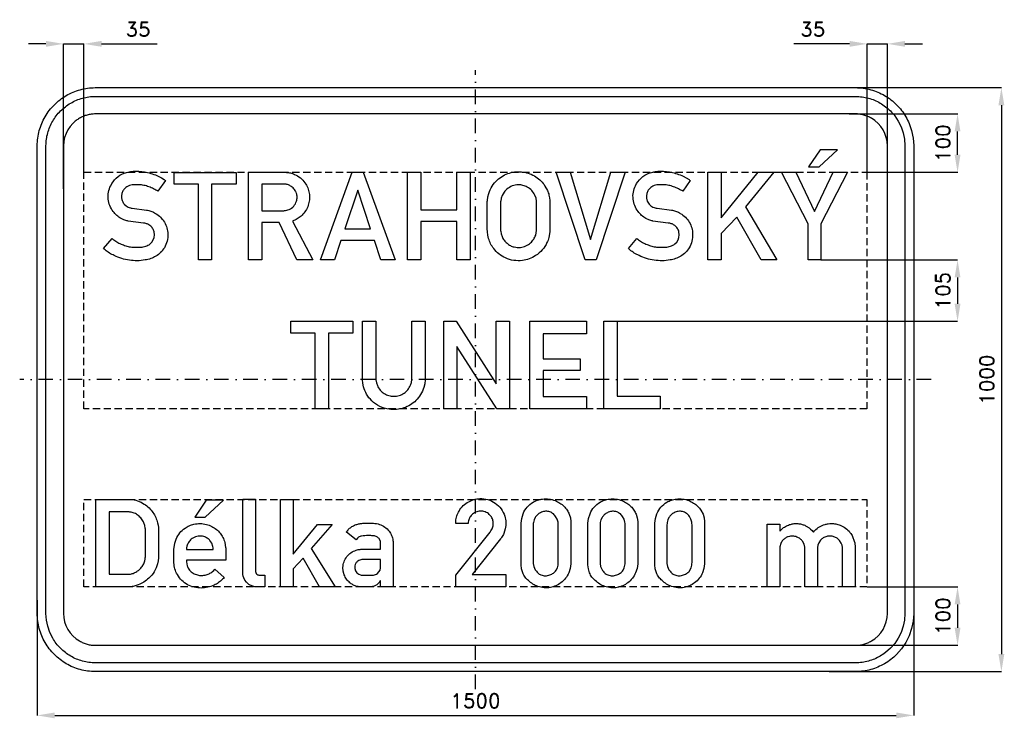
# Model space of a CAD drawing. Header units: millimetres. Extents: x -780 to 905, y -580 to 616.
import ezdxf

# ---------------------------------------------------------------- set-up
doc = ezdxf.new("R2010")
doc.units = ezdxf.units.MM
doc.header["$LTSCALE"] = 5
doc.linetypes.add('ČERCHOVANÁX2', pattern=[2, 1, -0.5, 0, -0.5])
doc.linetypes.add('ČÁRKOVANÁX2', pattern=[1.5, 1, -0.5])
doc.layers.add('Kóty', color=2, linetype='Continuous')
doc.layers.add('Značka', color=7, linetype='Continuous')
doc.styles.get("Standard").update_dxf_attribs({"font": 'romand.shx', "height": 25})
doc.dimstyles.get("Standard").update_dxf_attribs({"dimtxt": 25, "dimasz": 30, "dimexe": 0.18, "dimexo": 0.0625, "dimgap": 12.5, "dimtad": 1, "dimdec": 0, "dimzin": 0, "dimdsep": 46, "dimtxsty": 'Standard', "dimcen": 0.09, "dimadec": 0, "dimazin": 0, "dimtfac": 1, "dimtdec": 0, "dimtofl": 0, "dimtmove": 0, "dimatfit": 3, "dimfxl": 1, "dimtolj": 1, "dimtzin": 0, "dimarcsym": 0})

# ---------------------------------------------------------------- blocks, each defined once
blk = doc.blocks.new('*D2')
at = {"layer": 'Defpoints', "color": 0, "transparency": 16777216}
for p in [(639.4, 455), (825, 455), (670, 355)]:
    blk.add_point(p, dxfattribs=at)
at = {"layer": 'Kóty', "color": 0, "lineweight": -2, "transparency": 16777216}
for p, q in [((639.4, 455), (825.2, 455)), ((825, 385), (825, 425)), ((670.1, 355), (825.2, 355))]:
    blk.add_line(p, q, dxfattribs=at)
at = {"layer": 'Kóty', "color": 0, "transparency": 16777216}
for points in [[(820, 425), (830, 425), (825, 455)], [(820, 385), (830, 385), (825, 355)]]:
    blk.add_solid(points, dxfattribs=at)
at = {"layer": 'Kóty', "color": 0, "transparency": 16777216, "insert": (800, 405), "char_height": 25, "attachment_point": 5, "rotation": 90}
blk.add_mtext('\\A1;100', dxfattribs=at)
blk = doc.blocks.new('*D3')
at = {"layer": 'Defpoints', "color": 0, "transparency": 16777216}
for p in [(670, -355), (604.3, -455), (825, -455)]:
    blk.add_point(p, dxfattribs=at)
at = {"layer": 'Kóty', "color": 0, "lineweight": -2, "transparency": 16777216}
for p, q in [((670.1, -355), (825.2, -355)), ((825, -385), (825, -425)), ((604.4, -455), (825.2, -455))]:
    blk.add_line(p, q, dxfattribs=at)
at = {"layer": 'Kóty', "color": 0, "transparency": 16777216}
for points in [[(820, -385), (830, -385), (825, -355)], [(820, -425), (830, -425), (825, -455)]]:
    blk.add_solid(points, dxfattribs=at)
at = {"layer": 'Kóty', "color": 0, "transparency": 16777216, "insert": (800, -405), "char_height": 25, "attachment_point": 5, "rotation": 90}
blk.add_mtext('\\A1;100', dxfattribs=at)
blk = doc.blocks.new('*D4')
at = {"layer": 'Defpoints', "color": 0, "transparency": 16777216}
for p in [(590.88, 205), (242.25, 100), (825, 100)]:
    blk.add_point(p, dxfattribs=at)
at = {"layer": 'Kóty', "color": 0, "lineweight": -2, "transparency": 16777216}
for p, q in [((590.9425, 205), (825.18, 205)), ((825, 175), (825, 130)), ((242.3125, 100), (825.18, 100))]:
    blk.add_line(p, q, dxfattribs=at)
at = {"layer": 'Kóty', "color": 0, "transparency": 16777216}
for points in [[(820, 175), (830, 175), (825, 205)], [(820, 130), (830, 130), (825, 100)]]:
    blk.add_solid(points, dxfattribs=at)
at = {"layer": 'Kóty', "color": 0, "transparency": 16777216, "insert": (800, 152.5), "char_height": 25, "attachment_point": 5, "rotation": 90}
blk.add_mtext('\\A1;105', dxfattribs=at)
blk = doc.blocks.new('*D5')
at = {"layer": 'Defpoints', "color": 0, "transparency": 16777216}
for p in [(750, -303.4), (-750, -377.5), (750, -575)]:
    blk.add_point(p, dxfattribs=at)
at = {"layer": 'Kóty', "color": 0, "lineweight": -2, "transparency": 16777216}
for p, q in [((750, -303.5), (750, -575.2)), ((-750, -377.5), (-750, -575.2)), ((-720, -575), (720, -575))]:
    blk.add_line(p, q, dxfattribs=at)
at = {"layer": 'Kóty', "color": 0, "transparency": 16777216}
for points in [[(-720, -570), (-720, -580), (-750, -575)], [(720, -570), (720, -580), (750, -575)]]:
    blk.add_solid(points, dxfattribs=at)
at = {"layer": 'Kóty', "color": 0, "transparency": 16777216, "insert": (0, -550), "char_height": 25, "attachment_point": 5}
blk.add_mtext('\\A1;1500', dxfattribs=at)
blk = doc.blocks.new('*D6')
at = {"layer": 'Defpoints', "color": 0, "transparency": 16777216}
for p in [(609.9, 500), (605.2, -500), (900, -500)]:
    blk.add_point(p, dxfattribs=at)
at = {"layer": 'Kóty', "color": 0, "lineweight": -2, "transparency": 16777216}
for p, q in [((610, 500), (900.2, 500)), ((900, 470), (900, -470)), ((605.3, -500), (900.2, -500))]:
    blk.add_line(p, q, dxfattribs=at)
at = {"layer": 'Kóty', "color": 0, "transparency": 16777216}
for points in [[(895, 470), (905, 470), (900, 500)], [(895, -470), (905, -470), (900, -500)]]:
    blk.add_solid(points, dxfattribs=at)
at = {"layer": 'Kóty', "color": 0, "transparency": 16777216, "insert": (875, 0), "char_height": 25, "attachment_point": 5, "rotation": 90}
blk.add_mtext('\\A1;1000', dxfattribs=at)
blk = doc.blocks.new('*D7')
at = {"layer": 'Defpoints', "color": 0, "transparency": 16777216}
for p in [(-670, 575), (-670, 355), (-705, 326.6)]:
    blk.add_point(p, dxfattribs=at)
at = {"layer": 'Kóty', "color": 0, "lineweight": -2, "transparency": 16777216}
for p, q in [((-735, 575), (-765, 575)), ((-705, 326.6), (-705, 575.2)), ((-670, 355.1), (-670, 575.2)), ((-640, 575), (-544.5, 575))]:
    blk.add_line(p, q, dxfattribs=at)
at = {"layer": 'Kóty', "color": 0, "transparency": 16777216}
for points in [[(-735, 580), (-735, 570), (-705, 575)], [(-640, 580), (-640, 570), (-670, 575)]]:
    blk.add_solid(points, dxfattribs=at)
at = {"layer": 'Kóty', "color": 0, "transparency": 16777216, "insert": (-577.3, 600), "char_height": 25, "attachment_point": 5}
blk.add_mtext('\\A1;35', dxfattribs=at)
blk = doc.blocks.new('*D8')
at = {"layer": 'Defpoints', "color": 0, "transparency": 16777216}
for p in [(670.1, 575), (670.1, 355), (705, 331.7)]:
    blk.add_point(p, dxfattribs=at)
at = {"layer": 'Kóty', "color": 0, "lineweight": -2, "transparency": 16777216}
for p, q in [((640.1, 575), (544.6, 575)), ((670.1, 355.1), (670.1, 575.2)), ((705, 331.8), (705, 575.2)), ((735, 575), (765, 575))]:
    blk.add_line(p, q, dxfattribs=at)
at = {"layer": 'Kóty', "color": 0, "transparency": 16777216}
for points in [[(640.1, 580), (640.1, 570), (670.1, 575)], [(735, 580), (735, 570), (705, 575)]]:
    blk.add_solid(points, dxfattribs=at)
at = {"layer": 'Kóty', "color": 0, "transparency": 16777216, "insert": (577.3, 600), "char_height": 25, "attachment_point": 5}
blk.add_mtext('\\A1;35', dxfattribs=at)

msp = doc.modelspace()

# ---------------------------------------------------------------- linework, layer by layer
at = {"layer": 'Kóty'}
for points in [[(-705, 575), (-670, 575)], [(670.0625, 575), (705, 575)]]:
    msp.add_lwpolyline(points, dxfattribs=at)
at = {"layer": 'Značka', "color": 6, "linetype": 'ČERCHOVANÁX2', "ltscale": 5}
for points in [[(0, -530), (0, 530)], [(780, 0), (-780, 0)]]:
    msp.add_lwpolyline(points, dxfattribs=at)
at = {"layer": 'Značka', "color": 5}
for points in [[(-650, -500), (-650.39, -499.9988), (-650.79, -499.9969, -0.032183), (-663.7, -499.0924, -0.0354395), (-676.39, -496.4557, -0.036257), (-688.66, -492.3068, -0.0344302), (-700.23, -486.4713, -0.0337135), (-711, -479.2849, -0.034097), (-720.71, -470.7107, -0.0342145), (-729.29, -461.0064, -0.0342268), (-736.47, -450.2266, -0.0340428), (-742.27, -438.6512, -0.0334252), (-746.46, -426.3873, -0.0341747), (-749.14, -413.6918, -0.0367361), (-750, -400.785), (-750, -400.393), (-750, -400), (-750, 400), (-750, 400.393), (-750, 400.785, -0.0321982), (-749.09, 413.698, -0.0354693), (-746.46, 426.387, -0.0363173), (-742.31, 438.659, -0.0344751), (-736.47, 450.227, -0.0337239), (-729.29, 461.004, -0.0341084), (-720.71, 470.711, -0.0342018), (-711.01, 479.293, -0.0342285), (-700.23, 486.471, -0.0340389), (-688.65, 492.265, -0.0334108), (-676.39, 496.46, -0.034119), (-663.69, 499.14, -0.0367395), (-650.79, 500), (-650.39, 500), (-650, 500), (650, 500), (650.39, 500), (650.79, 500, -0.0321822), (663.7, 499.09, -0.0354381), (676.39, 496.46, -0.0362541), (688.66, 492.307, -0.034425), (700.23, 486.471, -0.0337111), (711, 479.285, -0.0340983), (720.71, 470.711, -0.0342114), (729.29, 461.006, -0.0342271), (736.47, 450.227, -0.0340446), (742.27, 438.651), (746.46, 426.387), (749.14, 413.692), (750, 400.785), (750, 400.393), (750, 400), (750, -400), (750, -400.393), (750, -400.785), (749.09, -413.6978), (746.46, -426.3873), (742.31, -438.6591), (736.47, -450.2266), (729.28, -461.0042), (720.71, -470.7107, -0.0342027), (711.01, -479.2931, -0.034227), (700.23, -486.4713, -0.0340442), (688.65, -492.2651, -0.0334113), (676.39, -496.4557, -0.0341218), (663.69, -499.1355, -0.0367434), (650.79, -499.9969), (650.39, -499.9989), (650, -500), (-650, -500)], [(-650, -485), (-650.33, -484.999), (-650.67, -484.9974, -0.0321796), (-661.64, -484.2286, -0.0354437), (-672.43, -481.9874, -0.0362705), (-682.86, -478.4608, -0.034415), (-692.69, -473.5006, -0.033717), (-701.85, -467.3922, -0.0341079), (-710.1, -460.1041, -0.0342534), (-717.4, -451.8554, -0.0342468), (-723.5, -442.6926), (-728.43, -432.8535), (-731.99, -422.4292), (-734.27, -411.638), (-735, -400.668), (-735, -400.334), (-735, -400), (-735, 400), (-735, 400.334), (-735, 400.668, -0.0321958), (-734.23, 411.643, -0.035483), (-731.99, 422.429, -0.0362195), (-728.46, 432.86, -0.0344292), (-723.5, 442.693, -0.0337309), (-717.39, 451.854, -0.0340802), (-710.1, 460.104, -0.0342348), (-701.86, 467.399, -0.0342294), (-692.69, 473.501, -0.0340473), (-682.85, 478.425, -0.0334107), (-672.43, 481.987, -0.0341301), (-661.64, 484.265, -0.03675), (-650.67, 484.997), (-650.33, 484.999), (-650, 485), (650, 485), (650.33, 484.999), (650.67, 484.997, -0.0321845), (661.64, 484.229, -0.0354505), (672.43, 481.987, -0.036275), (682.86, 478.461, -0.0344132), (692.69, 473.501, -0.0337105), (701.85, 467.392, -0.0341062), (710.1, 460.104, -0.0342543), (717.4, 451.855), (723.5, 442.693), (728.43, 432.854), (731.99, 422.429), (734.27, 411.638), (735, 400.668), (735, 400.334), (735, 400), (735, -400), (735, -400.334), (735, -400.668), (734.23, -411.6431), (731.99, -422.4292), (728.46, -432.8602), (723.5, -442.6926), (717.39, -451.8536), (710.1, -460.1041), (701.86, -467.3991, -0.0342302), (692.69, -473.5006, -0.0340503), (682.85, -478.4254, -0.033404), (672.43, -481.9874, -0.0341311), (661.64, -484.2652, -0.0367442), (650.67, -484.9974), (650.33, -484.9991), (650, -485), (-650, -485)], [(-650, -455), (650, -455), (650.22, -454.9994), (650.43, -454.9983, 0.0321774), (657.53, -454.5008, 0.0354308), (664.51, -453.0507, 0.0362318), (671.26, -450.7687, 0.0343889), (677.62, -447.5592), (683.55, -443.6067), (688.89, -438.8909), (693.61, -433.5535), (697.56, -427.6246), (700.75, -421.2582), (703.05, -414.513), (704.52, -407.5305), (705, -400.432), (705, -400.216), (705, -400), (705, 400), (705, 400.216), (705, 400.432), (704.5, 407.534), (703.05, 414.513), (700.77, 421.262), (697.56, 427.625), (693.61, 433.552), (688.89, 438.891), (683.55, 443.611), (677.62, 447.559, 0.0340699), (671.26, 450.746, 0.0333976), (664.51, 453.051, 0.0341172), (657.53, 454.525, 0.0367434), (650.43, 454.998), (650.22, 454.999), (650, 455), (-650, 455), (-650.22, 454.999), (-650.43, 454.998, 0.0321854), (-657.53, 454.501, 0.0354339), (-664.51, 453.051, 0.0362389), (-671.26, 450.769, 0.0343837), (-677.62, 447.559, 0.0337366), (-683.55, 443.607, 0.0341112), (-688.89, 438.891), (-693.61, 433.554), (-697.56, 427.625), (-700.75, 421.258), (-703.05, 414.513), (-704.52, 407.53), (-705, 400.432), (-705, 400.216), (-705, 400), (-705, -400), (-705, -400.216), (-705, -400.432), (-704.5, -407.5338), (-703.05, -414.513), (-700.77, -421.2625), (-697.56, -427.6246), (-693.61, -433.5523), (-688.89, -438.8909), (-683.55, -443.6112), (-677.62, -447.5592, 0.0340722), (-671.26, -450.7458, 0.0333976), (-664.51, -453.0507, 0.0341198), (-657.53, -454.5245, 0.0367456), (-650.43, -454.9983), (-650.22, -454.9994), (-650, -455)], [(-621.79, 241.781), (-620.38, 240.595), (-618.95, 239.438, 0.0390933), (-612.07, 234.899, 0.0320708), (-604.57, 231.359, 0.0326763), (-596.52, 228.587, 0.039892), (-588.23, 227.016, 0.0244779), (-582.63, 226.618, 0.0143239), (-576.96, 226.656, 0.0353106), (-568.47, 227.379, 0.0841587), (-560.55, 230.016, 0.0551376), (-556.88, 232.368), (-553.79, 235.484), (-551.41, 239.203), (-549.93, 243.359), (-549.33, 248.149), (-549.96, 252.953, 0.0858266), (-552.55, 258.98, 0.0891465), (-557.02, 263.766, 0.0718574), (-561.74, 266.531, 0.059292), (-566.98, 267.984), (-567.62, 268.09), (-568.26, 268.188), (-594.4, 271.531), (-595.45, 271.841), (-596.51, 272.156), (-601.56, 273.856, -0.0322964), (-606.4, 276.047, -0.0621832), (-613.77, 281.086, -0.0552372), (-619.84, 287.766, -0.0687954), (-625.62, 297.921, -0.072928), (-628.34, 309.219, -0.0746195), (-628.01, 320.837, -0.0722331), (-624.3, 331.984, -0.0945991), (-614.8, 345.108, -0.103601), (-601.24, 353.531, -0.0552183), (-592.66, 355.952, -0.0350985), (-583.74, 356.797, -0.0294142), (-573.71, 356.598, -0.0306393), (-563.8, 355.203, -0.0329411), (-553.08, 352.392, -0.0299239), (-542.76, 348.25), (-537.54, 345.631), (-532.62, 342.531), (-531.65, 341.835), (-530.7, 341.125), (-543.57, 322.672), (-545.24, 323.706), (-546.93, 324.719, 0.0318162), (-554.87, 328.711, 0.0354941), (-563.23, 331.594, 0.0378984), (-571.75, 333.361, 0.0356177), (-580.63, 333.859, 0.0569705), (-590.05, 332.936, 0.11869), (-598.26, 329.063, 0.0896482), (-602.44, 324.521, 0.0771802), (-604.98, 318.781), (-605.71, 314.904), (-605.62, 311, 0.076562), (-604.06, 305.505, 0.0702795), (-600.98, 300.641), (-598.01, 297.645, 0.0574093), (-594.49, 295.391), (-592.59, 294.555), (-590.6, 293.969), (-589.05, 293.678), (-587.49, 293.469), (-562.74, 290.219), (-561.89, 290.116), (-561.04, 290, -0.0576636), (-554.08, 288.091, -0.0453743), (-547.59, 284.766, -0.0620771), (-538.92, 278.054, -0.0684702), (-532.3, 269.391, -0.0673594), (-528.09, 259.748, -0.064558), (-526.52, 249.297, -0.0735315), (-527.75, 237.178, -0.0756798), (-532.46, 225.953, -0.0656491), (-538.76, 217.659, -0.0667117), (-546.95, 211.328, -0.0560786), (-555.74, 207.282, -0.0382832), (-565.21, 204.938, -0.0421992), (-578.75, 203.595, -0.0424746), (-592.27, 204.547, -0.0406859), (-605.48, 207.491, -0.0369146), (-618.12, 212.453, -0.0289345), (-626.37, 216.829, -0.0389608), (-633.91, 222.25), (-635.23, 223.364), (-636.52, 224.5), (-621.79, 241.781)], [(-388.51, 205), (-388.51, 355), (-325.37, 355), (-324.46, 354.991), (-323.55, 354.969, -0.0528792), (-316.5, 353.938, -0.0452469), (-309.71, 351.531, -0.0687606), (-299.68, 345.508, -0.0741212), (-291.77, 336.953, -0.0628244), (-287.06, 328.476, -0.0596616), (-284.54, 319.109, -0.0551507), (-284.03, 310.015, -0.0552485), (-285.51, 301.031, -0.0623098), (-289.32, 291.443, -0.063061), (-295.38, 283.078, -0.0527372), (-301.62, 277.412, -0.0552083), (-308.87, 273.234), (-310.9, 272.359), (-312.96, 271.547), (-278.54, 205), (-305.51, 205), (-336.15, 269.281), (-365.7, 269.281), (-365.7, 205), (-388.51, 205)], [(20.16, 304.047), (20.23, 305.29), (20.3, 306.531), (21.15, 312.783), (22.76, 318.906, -0.0663039), (28.52, 331.306, -0.0684741), (37.38, 341.766, -0.0618683), (47.13, 349.054, -0.059939), (58.32, 353.781, -0.0573418), (69.88, 355.99, -0.0575836), (81.65, 355.516, -0.0569099), (92.89, 352.676, -0.0575084), (103.2, 347.375, -0.0553703), (111.92, 340.325, -0.0534636), (118.93, 331.547), (123.09, 323.994, -0.0488254), (125.79, 315.859), (126.64, 311.409), (127.18, 306.906), (127.25, 306.164), (127.32, 305.422), (127.32, 255.188), (127.22, 254.031), (127.1, 252.875), (125.48, 243.563, -0.0478732), (122.34, 234.641, -0.0788034), (114.34, 222.105, -0.0730721), (102.91, 212.438, -0.0601162), (92.04, 206.885, -0.0598505), (80.2, 204.078, -0.0711135), (65.44, 204.182, -0.0741871), (51.34, 208.469, -0.0660283), (40.24, 215.227, -0.0616802), (31.18, 224.578, -0.0471136), (25.96, 232.587, -0.0538777), (22.48, 241.406), (21.16, 247.259), (20.41, 253.219), (20.29, 254.602), (20.16, 255.984), (20.16, 304.047)], [(276.37, 241.781), (277.78, 240.595), (279.21, 239.438, 0.0390933), (286.09, 234.899, 0.0320708), (293.59, 231.359, 0.0326763), (301.64, 228.587, 0.039892), (309.93, 227.016, 0.0244779), (315.52, 226.618, 0.0143239), (321.2, 226.656, 0.0353106), (329.68, 227.379, 0.0841587), (337.6, 230.016, 0.0551376), (341.28, 232.368), (344.37, 235.484), (346.75, 239.203), (348.23, 243.359), (348.82, 248.149), (348.2, 252.953, 0.0858266), (345.6, 258.98, 0.0891465), (341.13, 263.766, 0.0718574), (336.42, 266.531, 0.059292), (331.18, 267.984), (330.54, 268.09), (329.9, 268.188), (303.76, 271.531), (302.7, 271.841), (301.65, 272.156), (296.6, 273.856), (291.76, 276.047, -0.0621832), (284.39, 281.086, -0.0552372), (278.32, 287.766, -0.0687954), (272.54, 297.921, -0.072928), (269.82, 309.219, -0.0746195), (270.15, 320.837, -0.0722331), (273.85, 331.984, -0.0945991), (283.35, 345.108, -0.103601), (296.91, 353.531, -0.0552183), (305.5, 355.952, -0.0350985), (314.41, 356.797, -0.0294142), (324.45, 356.598, -0.0306393), (334.35, 355.203, -0.0329411), (345.08, 352.392, -0.0299239), (355.4, 348.25), (360.62, 345.631), (365.54, 342.531), (366.5, 341.835), (367.46, 341.125), (354.59, 322.672), (352.91, 323.706), (351.23, 324.719, 0.0318162), (343.29, 328.711, 0.0354941), (334.93, 331.594, 0.0378984), (326.41, 333.361, 0.0356177), (317.52, 333.859, 0.0569705), (308.1, 332.936, 0.11869), (299.9, 329.063, 0.0896482), (295.72, 324.521, 0.0771802), (293.18, 318.781), (292.44, 314.904), (292.54, 311), (294.09, 305.505), (297.18, 300.641), (300.14, 297.645), (303.66, 295.391), (305.57, 294.555), (307.55, 293.969), (309.1, 293.678), (310.66, 293.469), (335.41, 290.219), (336.27, 290.116), (337.12, 290, -0.0576636), (344.07, 288.091, -0.0453743), (350.57, 284.766, -0.0620771), (359.24, 278.054, -0.0684702), (365.85, 269.391, -0.0673594), (370.06, 259.748, -0.064558), (371.63, 249.297, -0.0735315), (370.41, 237.178, -0.0756798), (365.7, 225.953, -0.0656491), (359.4, 217.659, -0.0667117), (351.21, 211.328, -0.0560786), (342.41, 207.282, -0.0382832), (332.95, 204.938, -0.0421992), (319.4, 203.595, -0.0424746), (305.88, 204.547, -0.0406859), (292.67, 207.491, -0.0369146), (280.04, 212.453, -0.0289345), (271.79, 216.829, -0.0389608), (264.24, 222.25), (262.93, 223.364), (261.63, 224.5), (276.37, 241.781)], [(-365.7, 334.781), (-365.7, 289.297), (-328.88, 289.297), (-327.97, 289.336), (-327.05, 289.391, 0.040796), (-322.89, 290.026, 0.0494499), (-318.88, 291.406, 0.110775), (-311.04, 297.143, 0.114759), (-306.37, 305.703, 0.085169), (-305.3, 312.378, 0.0801104), (-306.45, 319, 0.0840314), (-309.79, 325.563, 0.081225), (-315.12, 330.734, 0.0671115), (-320.1, 333.524, 0.0821463), (-325.57, 334.719), (-326.23, 334.757), (-326.88, 334.781), (-365.7, 334.781)], [(43.01, 303.953), (43.01, 255.969), (43.07, 255.062), (43.15, 254.156), (43.96, 249.427), (45.51, 244.875, 0.0628796), (49.01, 238.685, 0.0601872), (53.95, 233.5, 0.059443), (59.72, 229.54, 0.0643355), (66.23, 227.125, 0.0505078), (71.6, 226.32, 0.0445772), (77.07, 226.547, 0.0739092), (86.29, 229.002, 0.0849913), (94.26, 234.156, 0.0736234), (99.58, 240.3, 0.0635678), (103.05, 247.672), (104.1, 251.364), (104.57, 255.141), (104.59, 255.625), (104.6, 256.109), (104.6, 303.844), (104.61, 304.696), (104.6, 305.547), (103.76, 310.774), (101.76, 315.766, 0.0768827), (96.21, 323.837, 0.0837951), (88.48, 329.719, 0.0698625), (81.3, 332.618, 0.0666716), (73.54, 333.484, 0.0885146), (62.86, 331.609, 0.0981131), (53.68, 326.094, 0.0629044), (49.11, 321.137), (45.76, 315.25), (44, 310.535), (43.12, 305.625), (43.05, 304.79), (43.01, 303.953)], [(-193.41, 100), (-170.58, 100), (-170.58, 0.938), (-170.53, 0.242), (-170.47, -0.453), (-169.61, -5.43), (-167.94, -10.219, 0.0794821), (-163.06, -18.01, 0.0800431), (-155.98, -23.922, 0.0746615), (-148.27, -27.421, 0.0713483), (-139.86, -28.562, 0.0771793), (-130.62, -27.326, 0.082077), (-122.25, -23.297, 0.0779689), (-115.74, -17.361, 0.0725969), (-111.25, -9.75), (-109.58, -4.817), (-108.94, 0.297), (-108.93, 0.805), (-108.92, 1.313), (-108.92, 100), (-86.25, 100), (-86.25, 1), (-86.24, 0.211), (-86.23, -0.578), (-86.89, -7.046), (-88.55, -13.391, -0.0576203), (-93.83, -25.372, -0.0664925), (-101.84, -35.656, -0.0644322), (-111.4, -43.371, -0.0603341), (-122.59, -48.516, -0.0614587), (-135.04, -51.195, -0.0617378), (-147.78, -50.766, -0.0802625), (-163.8, -45.925, -0.0841803), (-177.44, -36.203, -0.072633), (-186.24, -25.153, -0.0727943), (-191.5, -12.156), (-192.72, -6.284), (-193.33, -0.328), (-193.37, 0.344), (-193.41, 1.016), (-193.41, 100)], [(-649.6, -354.984), (-649.6, -205.016), (-594.04, -205.016, -0.00294682), (-592.26, -205.01, -0.00887904), (-590.48, -205.047, -0.0748294), (-578.21, -207.473, -0.0640749), (-566.93, -213.203, -0.0520095), (-558.61, -219.713, -0.0522732), (-551.87, -227.75, -0.0462618), (-547.11, -236.039, -0.0451525), (-543.93, -245.047), (-543, -249.06), (-542.38, -253.125), (-542.29, -253.984), (-542.2, -254.844), (-542.2, -303.641), (-542.21, -304.328), (-542.23, -305.016), (-542.8, -310.275), (-544.04, -315.453, -0.0670176), (-549.83, -328.877, -0.0739783), (-559.07, -340.156, -0.0554079), (-567.48, -346.74, -0.0493345), (-577.09, -351.437, -0.0351245), (-584.15, -353.677, -0.0411552), (-591.43, -354.812), (-592.8, -354.91), (-594.16, -354.984), (-649.6, -354.984)], [(-360.54, -355), (-374.76, -355), (-375.45, -354.95), (-376.15, -354.891, -0.0360395), (-379.57, -354.307, -0.0384489), (-382.88, -353.219, -0.0608825), (-387.7, -350.61, -0.0600314), (-391.77, -346.922), (-394.45, -343.366), (-396.4, -339.375), (-397.31, -336.573), (-397.87, -333.687), (-397.96, -332.977), (-398.04, -332.266), (-398.04, -204.984), (-376.52, -204.984), (-376.52, -327.906), (-376.47, -328.367), (-376.41, -328.828), (-376, -330.466), (-375.23, -331.969), (-374.11, -333.237), (-372.68, -334.125), (-371.87, -334.426), (-371.02, -334.609), (-370.65, -334.661), (-370.27, -334.703), (-360.54, -334.703), (-360.54, -355)], [(-33.8, -355), (-33.8, -334.953), (24.87, -261.109), (25.73, -260.023), (26.55, -258.906, 0.0830231), (29.73, -252.236, 0.0944197), (30.43, -244.875, 0.0921065), (28.88, -238.216, 0.0840618), (25.1, -232.437, 0.0981469), (18.47, -227.259, 0.106063), (10.4, -225.109, 0.106164), (2.19, -226.141, 0.0999697), (-5.01, -230.375, 0.0836457), (-9.49, -235.569, 0.091558), (-11.9, -241.844), (-12.26, -244.16), (-12.46, -246.5), (-33.8, -246.5), (-33.75, -244.483), (-33.65, -242.469, -0.0594512), (-31.87, -233.462, -0.0582665), (-28.02, -225.047, -0.0721403), (-20.89, -215.826, -0.0722069), (-11.46, -209.016, -0.0614717), (-2.4, -205.29, -0.0599402), (7.3, -203.844, -0.0830622), (21.16, -205.458, -0.0870394), (33.74, -211.578, -0.0877876), (43.82, -221.286, -0.0877882), (49.98, -233.781, -0.0684212), (51.89, -244.449, -0.0623696), (50.98, -255.281), (48.62, -263.34, -0.0618226), (44.59, -270.594), (43.79, -271.689), (42.96, -272.766), (-5.77, -333.594), (51.82, -333.594), (51.82, -355), (-33.8, -355)], [(78.07, -248.437), (78.06, -247.094), (78.07, -245.75), (79.05, -237.548), (81.65, -229.625, -0.0795538), (88.54, -218.306, -0.0890718), (98.66, -209.922, -0.0597939), (106.41, -206.335, -0.0520179), (114.79, -204.547, -0.0620163), (125.71, -204.533, -0.0645006), (136.27, -207.234, -0.055457), (144.44, -211.319, -0.0554855), (151.51, -217.094, -0.0511129), (156.7, -223.335, -0.0549357), (160.46, -230.516), (162.38, -236.678), (163.15, -243.062), (163.19, -245.297), (163.15, -247.531), (163.15, -312.906), (163.16, -314.25), (163.15, -315.594), (162.14, -323.368), (159.57, -330.828, -0.0667845), (153.98, -340.217, -0.0658862), (146.13, -347.828, -0.0611109), (137.68, -352.986, -0.0641492), (128.23, -355.891, -0.0696625), (117.35, -356.47, -0.0674529), (106.73, -354.109, -0.0568232), (98.16, -350.054, -0.0495941), (90.6, -344.25, -0.0480866), (84.89, -338.06, -0.0659359), (80.76, -330.828), (78.77, -324.251), (78.07, -317.391), (78.04, -315.145), (78.07, -312.906), (78.07, -248.437)], [(192.52, -248.437), (192.51, -247.094), (192.52, -245.75), (193.5, -237.548), (196.1, -229.625, -0.0795538), (202.99, -218.306, -0.0890718), (213.12, -209.922, -0.0597939), (220.87, -206.335, -0.0520179), (229.24, -204.547, -0.0620163), (240.16, -204.533, -0.0645006), (250.73, -207.234, -0.055457), (258.89, -211.319, -0.0554855), (265.96, -217.094, -0.0511129), (271.15, -223.335, -0.0549357), (274.91, -230.516), (276.83, -236.678), (277.6, -243.062), (277.64, -245.297), (277.6, -247.531), (277.6, -312.906), (277.61, -314.25), (277.6, -315.594), (276.59, -323.368), (274.02, -330.828, -0.0667845), (268.44, -340.217, -0.0658862), (260.59, -347.828, -0.0611109), (252.13, -352.986, -0.0641492), (242.68, -355.891, -0.0696625), (231.8, -356.47, -0.0674529), (221.18, -354.109, -0.0568232), (212.61, -350.054, -0.0495941), (205.05, -344.25, -0.0480866), (199.34, -338.06, -0.0659359), (195.21, -330.828), (193.22, -324.251), (192.52, -317.391), (192.5, -315.145), (192.52, -312.906), (192.52, -248.437)], [(306.98, -248.437), (306.97, -247.094), (306.98, -245.75), (307.96, -237.548), (310.55, -229.625, -0.0795538), (317.44, -218.306, -0.0890718), (327.57, -209.922, -0.0597939), (335.32, -206.335, -0.0520179), (343.7, -204.547, -0.0620163), (354.62, -204.533, -0.0645006), (365.18, -207.234, -0.055457), (373.35, -211.319, -0.0554855), (380.41, -217.094, -0.0511129), (385.61, -223.335), (389.37, -230.516), (391.28, -236.678), (392.05, -243.062), (392.09, -245.297), (392.05, -247.531), (392.05, -312.906), (392.07, -314.25), (392.05, -315.594), (391.04, -323.368), (388.48, -330.828, -0.0667845), (382.89, -340.217, -0.0658862), (375.04, -347.828, -0.0611109), (366.58, -352.986, -0.0641492), (357.13, -355.891, -0.0696625), (346.25, -356.47, -0.0674529), (335.63, -354.109, -0.0568232), (327.07, -350.054, -0.0495941), (319.51, -344.25, -0.0480866), (313.79, -338.06, -0.0659359), (309.66, -330.828), (307.67, -324.251), (306.98, -317.391), (306.95, -315.145), (306.98, -312.906), (306.98, -248.437)], [(-626.8, -226.453), (-626.8, -333.391), (-595.82, -333.391), (-594.72, -333.396, 0.00906836), (-593.62, -333.375, 0.0649246), (-587.25, -332.262, 0.0554864), (-581.26, -329.641, 0.0601685), (-575.21, -325.407, 0.0642607), (-570.41, -319.859), (-567.74, -315.161), (-565.95, -310.062), (-565.38, -307.658), (-565.05, -305.219), (-565, -304.485), (-564.96, -303.75), (-564.96, -255.781), (-565.03, -254.96), (-565.12, -254.141), (-566, -249.571), (-567.57, -245.172, 0.0643336), (-571.53, -238.351, 0.0668684), (-577.15, -232.75, 0.0691565), (-583.88, -228.659, 0.0784081), (-591.4, -226.703), (-592.9, -226.553), (-594.4, -226.453), (-626.8, -226.453)], [(98.66, -248.437), (98.66, -312.906), (98.65, -313.805), (98.66, -314.703), (99.71, -320.256), (102.24, -325.453, 0.0707001), (106.49, -330.796, 0.0945728), (112.1, -334.406, 0.108396), (119.6, -335.888, 0.0875479), (127.32, -334.406, 0.0781608), (133.42, -331.236, 0.0881145), (138.07, -326.344), (140.25, -322.257), (141.38, -317.781), (141.6, -315.349), (141.65, -312.906), (141.65, -248.437), (141.51, -246.316), (141.27, -244.203), (139.86, -238.926), (137.18, -234.109, 0.0881353), (132.09, -228.988, 0.0978912), (125.54, -226.047, 0.0998413), (118.24, -225.588, 0.0882978), (111.21, -227.828, 0.0741369), (106.04, -231.343, 0.0756381), (102.16, -236.172), (100.23, -240.229), (99.13, -244.578), (98.86, -246.505), (98.66, -248.437)], [(213.12, -248.437), (213.12, -312.906), (213.11, -313.805), (213.12, -314.703), (214.17, -320.256), (216.7, -325.453, 0.0707001), (220.95, -330.796, 0.0945728), (226.55, -334.406, 0.108396), (234.06, -335.888, 0.0875479), (241.77, -334.406, 0.0781608), (247.87, -331.236, 0.0881145), (252.52, -326.344), (254.71, -322.257), (255.84, -317.781), (256.05, -315.349), (256.1, -312.906), (256.1, -248.437), (255.96, -246.316), (255.73, -244.203), (254.31, -238.926), (251.63, -234.109, 0.0881353), (246.54, -228.988, 0.0978912), (239.99, -226.047, 0.0998413), (232.7, -225.588, 0.0882978), (225.66, -227.828, 0.0741369), (220.49, -231.343, 0.0756381), (216.62, -236.172), (214.69, -240.229), (213.59, -244.578), (213.31, -246.505), (213.12, -248.437)], [(327.57, -248.437), (327.57, -312.906), (327.56, -313.805), (327.57, -314.703), (328.62, -320.256), (331.15, -325.453, 0.0707001), (335.4, -330.796, 0.0945728), (341.01, -334.406, 0.108396), (348.51, -335.888, 0.0875479), (356.23, -334.406, 0.0781608), (362.33, -331.236, 0.0881145), (366.98, -326.344), (369.16, -322.257), (370.29, -317.781), (370.5, -315.349), (370.55, -312.906), (370.55, -248.437), (370.41, -246.316), (370.18, -244.203), (368.76, -238.926), (366.09, -234.109, 0.0881353), (361, -228.988, 0.0978912), (354.45, -226.047, 0.0998413), (347.15, -225.588, 0.0882978), (340.12, -227.828, 0.0741369), (334.94, -231.343, 0.0756381), (331.07, -236.172), (329.14, -240.229), (328.04, -244.578), (327.77, -246.505), (327.57, -248.437)], [(-429.98, -338.828), (-431.37, -340.359), (-432.8, -341.859, -0.0458116), (-439.65, -347.62, -0.046336), (-447.46, -352.047, -0.0576758), (-458.01, -355.685, -0.056164), (-469.15, -356.859, -0.0629786), (-481.35, -355.561, -0.0711482), (-492.71, -351.125, -0.0736092), (-502.58, -343.839, -0.0682135), (-510.12, -333.984, -0.0627408), (-514.49, -324.267, -0.0795429), (-515.96, -313.906), (-515.96, -313.125), (-515.95, -312.344), (-515.95, -289.203), (-515.85, -288.226), (-515.74, -287.25), (-514.47, -279.968), (-512.13, -272.937, -0.0748099), (-505.98, -262.515, -0.0755985), (-497.04, -254.344, -0.0533969), (-489.74, -250.179, -0.0493733), (-481.74, -247.594, -0.0605602), (-471.09, -246.405, -0.0639947), (-460.49, -247.859, -0.0588427), (-451.42, -251.242, -0.0563904), (-443.34, -256.609, -0.0524784), (-437.05, -262.844, -0.056969), (-432.27, -270.266, -0.0547181), (-429.07, -278.654), (-427.57, -287.5), (-427.5, -288.305), (-427.43, -289.109), (-427.43, -309.312), (-494.43, -309.312), (-494.47, -310.795), (-494.46, -312.281), (-493.46, -318.603, 0.0779207), (-490.74, -324.391, 0.0989393), (-485.09, -330.333, 0.0814542), (-477.63, -333.984, 0.0703519), (-470.28, -335.396, 0.0678906), (-462.85, -334.75, 0.0635897), (-456.01, -332.46, 0.066333), (-450.02, -328.531), (-448.04, -326.746), (-446.15, -324.859), (-429.98, -338.828)], [(-162.48, -355), (-162.48, -343.828), (-163.45, -345.338), (-164.49, -346.797), (-166.61, -349.13), (-169.09, -351.141, -0.0601551), (-173.59, -353.662, -0.0779919), (-178.54, -354.859), (-179.63, -354.951), (-180.73, -355), (-195.24, -355), (-195.92, -354.997), (-196.6, -354.984, -0.0394146), (-200.68, -354.535, -0.0367698), (-204.66, -353.469, -0.0495472), (-210.01, -351.121, -0.0469432), (-214.82, -347.781, -0.065458), (-220.63, -341.689, -0.0695076), (-224.62, -334.297), (-226.37, -328.101), (-226.74, -321.656, -0.0797197), (-224.86, -311.82, -0.0834013), (-219.95, -303.078, -0.0796863), (-213.03, -296.411, -0.0744059), (-204.45, -292.141), (-200.9, -291.12, -0.0398937), (-197.27, -290.625), (-196.1, -290.577), (-194.93, -290.562), (-162.43, -290.562), (-162.43, -278.906), (-162.52, -278.163), (-162.63, -277.422), (-164.33, -273.243, 0.10076), (-167.48, -270.016, 0.115419), (-172.88, -267.739, 0.0414715), (-178.9, -267.187, 0.0100584), (-184.08, -267.113, 0.00994898), (-189.26, -267.25, 0.0384238), (-194.89, -267.815, 0.106461), (-199.99, -269.875), (-201.84, -271.363), (-203.32, -273.219), (-203.7, -273.831), (-204.05, -274.453), (-220.99, -261.203), (-219.87, -259.636), (-218.7, -258.109, -0.0552825), (-214.07, -253.584, -0.0533543), (-208.55, -250.141, -0.0453017), (-202.95, -247.867, -0.0358778), (-197.07, -246.531, -0.0242497), (-191.35, -245.872, -0.0117061), (-185.57, -245.625, -0.0280396), (-174.69, -245.826, -0.0662788), (-164.13, -248.031, -0.0759055), (-155.19, -252.499, -0.0776499), (-147.93, -259.5, -0.069918), (-143.43, -267.04, -0.0732688), (-141.24, -275.437), (-141.07, -276.96), (-140.95, -278.484), (-140.95, -355), (-162.48, -355)], [(499.2, -354.984), (499.2, -247.797), (520.73, -247.797), (520.73, -259.734), (521.9, -258.43), (523.1, -257.156, -0.0538023), (528.96, -252.379, -0.054622), (535.73, -248.953, -0.049761), (542.19, -247.029, -0.0499012), (548.9, -246.422, -0.0445915), (554.88, -246.894, -0.045342), (560.66, -248.422, -0.0415192), (565.98, -250.778), (570.88, -253.922), (573.57, -256.048), (575.99, -258.453), (577.13, -259.812), (578.21, -261.219), (579.48, -259.715), (580.8, -258.25, -0.072035), (588.83, -251.965, -0.0664683), (598.32, -248.062, -0.0355363), (603.56, -246.87, -0.0358366), (608.88, -246.437, -0.0505236), (616.54, -247.059, -0.0496612), (623.98, -249.203, -0.0683026), (633.34, -254.254, -0.0732957), (640.91, -261.672, -0.0568926), (645.38, -268.73), (648.27, -276.562), (648.97, -279.441), (649.41, -282.359), (649.52, -283.678), (649.6, -285), (649.6, -354.984), (628.09, -354.984), (628.09, -289.328), (628.06, -288.523), (628.02, -287.719), (627.35, -283.714), (625.88, -279.906), (622.91, -275.341), (618.82, -271.719, 0.0735532), (613.46, -268.962, 0.0743043), (607.52, -267.875, 0.0807502), (601, -268.525, 0.0806634), (594.99, -271.203, 0.0704599), (590.67, -274.761), (587.57, -279.359), (586.11, -283.239), (585.3, -287.312), (585.22, -287.899), (585.15, -288.484), (585.15, -354.984), (563.66, -354.984), (563.66, -288.906), (563.64, -288.007), (563.59, -287.109), (562.34, -281.752), (559.62, -276.906, 0.0746651), (555.46, -272.527, 0.0737832), (550.2, -269.547, 0.0890681), (542.82, -267.892, 0.0936506), (535.37, -268.937, 0.0733098), (530.28, -271.3, 0.071149), (526.07, -275.016, 0.0770488), (522.6, -280.373), (520.91, -286.469), (520.81, -287.281), (520.73, -288.094), (520.73, -354.984), (499.2, -354.984)], [(-448.96, -290.625), (-449.14, -288.051), (-449.49, -285.5), (-451.27, -280.3), (-454.35, -275.703, 0.0747468), (-459.02, -271.529, 0.0752701), (-464.74, -268.906, 0.108616), (-474.4, -268.037, 0.113265), (-483.51, -271.297, 0.0869889), (-489.01, -275.902, 0.0789235), (-492.71, -282.016), (-493.8, -285.078), (-494.35, -288.25), (-494.43, -289.436), (-494.46, -290.625), (-448.96, -290.625)], [(-162.52, -308.016), (-192.88, -308.016), (-193.69, -308.084), (-194.49, -308.172, 0.059824), (-198.13, -309.082, 0.0738425), (-201.41, -310.922, 0.0973806), (-204.69, -314.414, 0.0975028), (-206.43, -318.891), (-206.57, -323.399), (-205.12, -327.687), (-202.79, -330.949, 0.0846255), (-199.6, -333.281), (-197.04, -334.291, 0.0405281), (-194.34, -334.797), (-193.59, -334.874), (-192.85, -334.937), (-175.55, -334.937), (-174.99, -334.889), (-174.43, -334.828, 0.0657405), (-170.91, -333.91, 0.0746204), (-167.77, -332.062), (-165.15, -329.378), (-163.34, -326.062), (-162.84, -324.717), (-162.57, -323.328), (-162.54, -322.837), (-162.52, -322.344), (-162.52, -308.016)]]:
    msp.add_lwpolyline(points, format="xyb", dxfattribs=at)
for points in [[(569.98, 364.24), (588.1, 364.24), (619.42, 393.759), (589.9, 393.759), (569.98, 364.24)], [(-474.2, 205), (-474.2, 334.781), (-515.9, 334.781), (-515.9, 354.984), (-409.76, 354.984), (-409.76, 334.781), (-451.48, 334.781), (-451.48, 205), (-474.2, 205)], [(-265.41, 205), (-211.05, 355.016), (-192.1, 355.016), (-137.71, 205), (-161.8, 205), (-173.01, 238.516), (-230.4, 238.516), (-241.41, 205), (-265.41, 205)], [(-116.46, 205), (-116.46, 355), (-93.74, 355), (-93.74, 290.641), (-32.07, 290.641), (-32.07, 355), (-9.23, 355), (-9.23, 205), (-32.07, 205), (-32.07, 270.531), (-93.74, 270.531), (-93.74, 205), (-116.46, 205)], [(187.6, 205.016), (137.95, 355), (162.3, 355), (197.04, 239.75), (231.87, 355), (256.01, 355), (206.45, 205.016), (187.6, 205.016)], [(397.88, 205.016), (397.88, 355), (420.52, 355), (420.52, 277.266), (483.59, 355), (510.4, 355), (462.1, 296.047), (515.73, 205.016), (488.93, 205.016), (447.26, 278.484), (420.52, 250.313), (420.52, 205.016), (397.88, 205.016)], [(569.41, 205), (569.41, 266.719), (523.85, 355), (548.01, 355), (580.16, 288.125), (612.3, 355), (636.52, 355), (590.85, 266.719), (590.88, 205), (569.41, 205)], [(-179.6, 258.438), (-201.6, 324.344), (-223.55, 258.438), (-179.6, 258.438)], [(-274.11, -50), (-274.11, 79.781), (-315.81, 79.781), (-315.81, 99.984), (-209.67, 99.984), (-209.67, 79.781), (-251.39, 79.781), (-251.39, -50), (-274.11, -50)], [(-54.34, -50), (-54.34, 100), (-32.81, 100), (35.33, -7.062), (35.33, 100), (58.3, 100), (58.14, -50), (36.61, -50), (-31.67, 56.922), (-31.67, -50), (-54.34, -50)], [(93.3, -50), (93.3, 99.984), (190.08, 99.984), (190.08, 78.359), (116.06, 78.359), (116.06, 35.594), (179.16, 35.594), (179.16, 15.5), (116.06, 15.5), (116.06, -28.687), (189.91, -28.687), (189.91, -50), (93.3, -50)], [(219.45, -50), (219.45, 100), (242.25, 100), (242.25, -28.484), (315.81, -28.484), (315.81, -50), (219.45, -50)], [(-480.52, -235.76), (-462.4, -235.76), (-431.08, -206.241), (-460.6, -206.241), (-480.52, -235.76)], [(-333.66, -355), (-333.66, -205), (-312.27, -205), (-312.27, -298.687), (-270.57, -248.016), (-245.1, -248.016), (-281.41, -289.375), (-239.88, -355), (-266.95, -355), (-294.85, -305.641), (-312.27, -324.281), (-312.27, -355), (-333.66, -355)]]:
    msp.add_lwpolyline(points, dxfattribs=at)
at = {"layer": 'Značka', "color": 6, "linetype": 'ČÁRKOVANÁX2', "ltscale": 2.5}
for points in [[(-670, -50), (-670, 355), (670, 355), (670, -50), (-670, -50)], [(-670, -355), (-670, -205), (670, -205), (670, -355), (-670, -355)]]:
    msp.add_lwpolyline(points, dxfattribs=at)

# ---------------------------------------------------------------- dimensions: what is measured, and where the dimension line sits
at = {"layer": 'Kóty'}
for base, p1, p2, picture, middle in [((-670, 575), (-705, 326.5839), (-670, 355), '*D7', (-577.2619, 600)), ((670.0625, 575), (705, 331.7032), (670.0625, 355), '*D8', (577.3244, 600)), ((750, -575), (-750, -377.4634), (750, -303.3968), '*D5', (0, -550))]:
    dim = msp.add_linear_dim(base=base, p1=p1, p2=p2, dimstyle='Standard', dxfattribs=at)
    dim.commit()
    dim.dimension.update_dxf_attribs({"geometry": picture, "text_midpoint": middle})
for base, p1, p2, picture, middle in [((900, -500), (609.9308, 500), (605.1914, -500), '*D6', (875, 0)), ((825, 455), (670, 355), (639.3875, 455), '*D2', (800, 405)), ((825, 100), (590.88, 205), (242.25, 100), '*D4', (800, 152.5)), ((825, -455), (670, -355), (604.3427, -455), '*D3', (800, -405))]:
    dim = msp.add_linear_dim(base=base, p1=p1, p2=p2, angle=90, dimstyle='Standard', dxfattribs=at)
    dim.commit()
    dim.dimension.update_dxf_attribs({"geometry": picture, "text_midpoint": middle})

doc.saveas('drawing.dxf')
